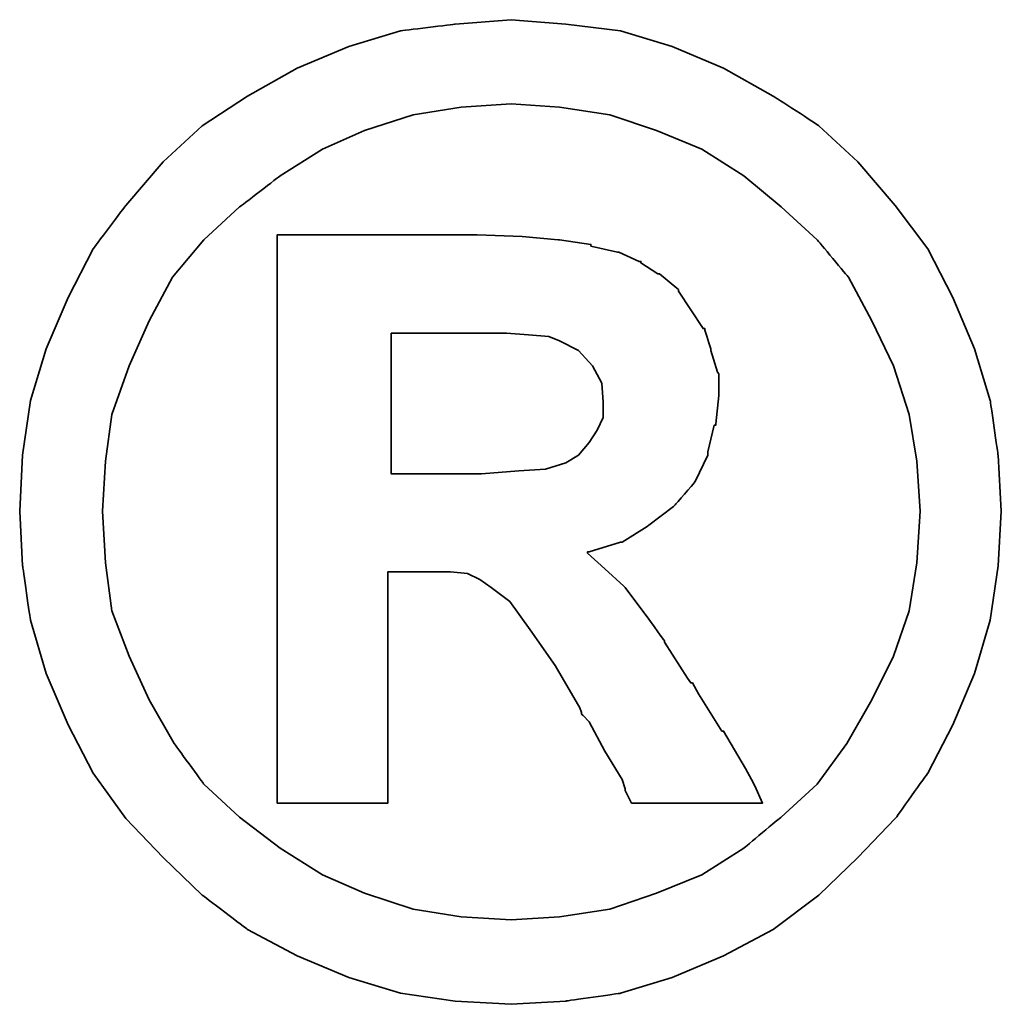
# Model space of a CAD drawing. Header units: millimetres. Extents: x 673 to 1184, y 181 to 367.
# Tile 52 of 54: x 1097.83 to 1099.99, y 243.68 to 245.85. Entities that reach past the tile are written whole.
import ezdxf

# ---------------------------------------------------------------- set-up
doc = ezdxf.new("R2010")
doc.units = ezdxf.units.MM
doc.layers.add('DIM', color=4, linetype='Continuous')
doc.layers.add('layer 1', color=7, linetype='Continuous')

# ---------------------------------------------------------------- blocks, each defined once
blk = doc.blocks.new('TBI MOTION logo(完整正式版)')
at = {"layer": 'layer 1', "color": 22, "lineweight": 35}
for points, knots in [([(81.20634, 4.98624), (81.20634, 4.98624), (81.18649, 5.32862), (81.18649, 5.32862), (81.18649, 5.32862), (81.18649, 5.32862), (81.13886, 5.66206), (81.13886, 5.66206), (81.13886, 5.66206), (81.13886, 5.66206), (81.04359, 5.97764), (81.04359, 5.97764), (81.04359, 5.97764), (81.04359, 5.97764), (80.91061, 6.29124), (80.91061, 6.29124), (80.91061, 6.29124), (80.91061, 6.29124), (80.75778, 6.58697), (80.75778, 6.58697), (80.75778, 6.58697), (80.75778, 6.58697), (80.5593, 6.85294), (80.5593, 6.85294), (80.5593, 6.85294), (80.5593, 6.85294), (80.33105, 7.1189), (80.33105, 7.1189), (80.33105, 7.1189), (80.33105, 7.1189), (80.09287, 7.33921), (80.09287, 7.33921), (80.09287, 7.33921), (80.09287, 7.33921), (79.815, 7.51982), (79.815, 7.51982), (79.815, 7.51982), (79.815, 7.51982), (79.51133, 7.69051), (79.51133, 7.69051), (79.51133, 7.69051), (79.51133, 7.69051), (79.19773, 7.8235), (79.19773, 7.8235), (79.19773, 7.8235), (79.19773, 7.8235), (78.88215, 7.91877), (78.88215, 7.91877), (78.88215, 7.91877), (78.88215, 7.91877), (78.54871, 7.95846), (78.54871, 7.95846), (78.54871, 7.95846), (78.54871, 7.95846), (78.21526, 7.98625), (78.21526, 7.98625), (78.21526, 7.98625), (78.21526, 7.98625), (77.87388, 7.95846), (77.87388, 7.95846), (77.87388, 7.95846), (77.87388, 7.95846), (77.54044, 7.91877), (77.54044, 7.91877), (77.54044, 7.91877), (77.54044, 7.91877), (77.22485, 7.8235), (77.22485, 7.8235), (77.22485, 7.8235), (77.22485, 7.8235), (76.91027, 7.69051), (76.91027, 7.69051), (76.91027, 7.69051), (76.91027, 7.69051), (76.6056, 7.51982), (76.6056, 7.51982), (76.6056, 7.51982), (76.6056, 7.51982), (76.32972, 7.33921), (76.32972, 7.33921), (76.32972, 7.33921), (76.32972, 7.33921), (76.09154, 7.1189), (76.09154, 7.1189), (76.09154, 7.1189), (76.09154, 7.1189), (75.86329, 6.85294), (75.86329, 6.85294), (75.86329, 6.85294), (75.86329, 6.85294), (75.66382, 6.58697), (75.66382, 6.58697), (75.66382, 6.58697), (75.66382, 6.58697), (75.51099, 6.29124), (75.51099, 6.29124), (75.51099, 6.29124), (75.51099, 6.29124), (75.37702, 5.97764), (75.37702, 5.97764), (75.37702, 5.97764), (75.37702, 5.97764), (75.28175, 5.66206), (75.28175, 5.66206), (75.28175, 5.66206), (75.28175, 5.66206), (75.23411, 5.32862), (75.23411, 5.32862), (75.23411, 5.32862), (75.23411, 5.32862), (75.21625, 4.98624), (75.21625, 4.98624), (75.21625, 4.98624), (75.21625, 4.98624), (75.23411, 4.6528), (75.23411, 4.6528), (75.23411, 4.6528), (75.23411, 4.6528), (75.28175, 4.32035), (75.28175, 4.32035), (75.28175, 4.32035), (75.28175, 4.32035), (75.37702, 3.99583), (75.37702, 3.99583), (75.37702, 3.99583), (75.37702, 3.99583), (75.51099, 3.68224), (75.51099, 3.68224), (75.51099, 3.68224), (75.51099, 3.68224), (75.66382, 3.38749), (75.66382, 3.38749), (75.66382, 3.38749), (75.66382, 3.38749), (75.86329, 3.10963), (75.86329, 3.10963), (75.86329, 3.10963), (75.86329, 3.10963), (76.09154, 2.87145), (76.09154, 2.87145), (76.09154, 2.87145), (76.09154, 2.87145), (76.32972, 2.6432), (76.32972, 2.6432), (76.32972, 2.6432), (76.32972, 2.6432), (76.6056, 2.43381), (76.6056, 2.43381), (76.6056, 2.43381), (76.6056, 2.43381), (76.91027, 2.27205), (76.91027, 2.27205), (76.91027, 2.27205), (76.91027, 2.27205), (77.22485, 2.13906), (77.22485, 2.13906), (77.22485, 2.13906), (77.22485, 2.13906), (77.54044, 2.0438), (77.54044, 2.0438), (77.54044, 2.0438), (77.54044, 2.0438), (77.87388, 1.99616), (77.87388, 1.99616), (77.87388, 1.99616), (77.87388, 1.99616), (78.21526, 1.97631), (78.21526, 1.97631), (78.21526, 1.97631), (78.21526, 1.97631), (78.54871, 1.99616), (78.54871, 1.99616), (78.54871, 1.99616), (78.54871, 1.99616), (78.88215, 2.0438), (78.88215, 2.0438), (78.88215, 2.0438), (78.88215, 2.0438), (79.19773, 2.13906), (79.19773, 2.13906), (79.19773, 2.13906), (79.19773, 2.13906), (79.51133, 2.27205), (79.51133, 2.27205), (79.51133, 2.27205), (79.51133, 2.27205), (79.815, 2.43381), (79.815, 2.43381), (79.815, 2.43381), (79.815, 2.43381), (80.09287, 2.6432), (80.09287, 2.6432), (80.09287, 2.6432), (80.09287, 2.6432), (80.33105, 2.87145), (80.33105, 2.87145), (80.33105, 2.87145), (80.33105, 2.87145), (80.5593, 3.10963), (80.5593, 3.10963), (80.5593, 3.10963), (80.5593, 3.10963), (80.75778, 3.38749), (80.75778, 3.38749), (80.75778, 3.38749), (80.75778, 3.38749), (80.91061, 3.68224), (80.91061, 3.68224), (80.91061, 3.68224), (80.91061, 3.68224), (81.04359, 3.99583), (81.04359, 3.99583), (81.04359, 3.99583), (81.04359, 3.99583), (81.13886, 4.32035), (81.13886, 4.32035), (81.13886, 4.32035), (81.13886, 4.32035), (81.18649, 4.6528), (81.18649, 4.6528), (81.18649, 4.6528), (81.18649, 4.6528), (81.20634, 4.98624), (81.20634, 4.98624)], [0, 0, 0, 0, 0.0178571, 0.0178571, 0.0178571, 0.0178572, 0.0357143, 0.0357143, 0.0357143, 0.0357143, 0.0535714, 0.0535714, 0.0535714, 0.0535714, 0.0714286, 0.0714286, 0.0714286, 0.0714286, 0.0892857, 0.0892857, 0.0892857, 0.0892857, 0.1071429, 0.1071429, 0.1071429, 0.1071429, 0.125, 0.125, 0.125, 0.125, 0.1428571, 0.1428571, 0.1428571, 0.1428572, 0.1607143, 0.1607143, 0.1607143, 0.1607143, 0.1785714, 0.1785714, 0.1785714, 0.1785714, 0.1964286, 0.1964286, 0.1964286, 0.1964286, 0.2142857, 0.2142857, 0.2142857, 0.2142857, 0.2321429, 0.2321429, 0.2321429, 0.2321429, 0.25, 0.25, 0.25, 0.25, 0.2678571, 0.2678571, 0.2678571, 0.2678572, 0.2857143, 0.2857143, 0.2857143, 0.2857143, 0.3035714, 0.3035714, 0.3035714, 0.3035714, 0.3214286, 0.3214286, 0.3214286, 0.3214286, 0.3392857, 0.3392857, 0.3392857, 0.3392857, 0.3571429, 0.3571429, 0.3571429, 0.3571429, 0.375, 0.375, 0.375, 0.375, 0.3928571, 0.3928571, 0.3928571, 0.3928572, 0.4107143, 0.4107143, 0.4107143, 0.4107143, 0.4285714, 0.4285714, 0.4285714, 0.4285714, 0.4464286, 0.4464286, 0.4464286, 0.4464286, 0.4642857, 0.4642857, 0.4642857, 0.4642857, 0.4821429, 0.4821429, 0.4821429, 0.4821429, 0.5, 0.5, 0.5, 0.5, 0.5178571, 0.5178571, 0.5178571, 0.5178572, 0.5357143, 0.5357143, 0.5357143, 0.5357143, 0.5535714, 0.5535714, 0.5535714, 0.5535714, 0.5714286, 0.5714286, 0.5714286, 0.5714286, 0.5892857, 0.5892857, 0.5892857, 0.5892857, 0.6071429, 0.6071429, 0.6071429, 0.6071429, 0.625, 0.625, 0.625, 0.625, 0.6428571, 0.6428571, 0.6428571, 0.6428572, 0.6607143, 0.6607143, 0.6607143, 0.6607143, 0.6785714, 0.6785714, 0.6785714, 0.6785714, 0.6964286, 0.6964286, 0.6964286, 0.6964286, 0.7142857, 0.7142857, 0.7142857, 0.7142857, 0.7321429, 0.7321429, 0.7321429, 0.7321429, 0.75, 0.75, 0.75, 0.75, 0.7678571, 0.7678571, 0.7678571, 0.7678572, 0.7857143, 0.7857143, 0.7857143, 0.7857143, 0.8035714, 0.8035714, 0.8035714, 0.8035714, 0.8214286, 0.8214286, 0.8214286, 0.8214286, 0.8392857, 0.8392857, 0.8392857, 0.8392857, 0.8571429, 0.8571429, 0.8571429, 0.8571429, 0.875, 0.875, 0.875, 0.875, 0.8928571, 0.8928571, 0.8928571, 0.8928572, 0.9107143, 0.9107143, 0.9107143, 0.9107143, 0.9285714, 0.9285714, 0.9285714, 0.9285714, 0.9464286, 0.9464286, 0.9464286, 0.9464286, 0.9642857, 0.9642857, 0.9642857, 0.9642857, 0.9821429, 0.9821429, 0.9821429, 0.9821429, 1, 1, 1, 1]), ([(80.71014, 4.98624), (80.71014, 4.98624), (80.69129, 5.29091), (80.69129, 5.29091), (80.69129, 5.29091), (80.69129, 5.29091), (80.64464, 5.57672), (80.64464, 5.57672), (80.64464, 5.57672), (80.64464, 5.57672), (80.54937, 5.87245), (80.54937, 5.87245), (80.54937, 5.87245), (80.54937, 5.87245), (80.41639, 6.14833), (80.41639, 6.14833), (80.41639, 6.14833), (80.41639, 6.14833), (80.27349, 6.41429), (80.27349, 6.41429), (80.27349, 6.41429), (80.27349, 6.41429), (80.08295, 6.64255), (80.08295, 6.64255), (80.08295, 6.64255), (80.08295, 6.64255), (79.86264, 6.84301), (79.86264, 6.84301), (79.86264, 6.84301), (79.86264, 6.84301), (79.63439, 7.03355), (79.63439, 7.03355), (79.63439, 7.03355), (79.63439, 7.03355), (79.37835, 7.1963), (79.37835, 7.1963), (79.37835, 7.1963), (79.37835, 7.1963), (79.10246, 7.30944), (79.10246, 7.30944), (79.10246, 7.30944), (79.10246, 7.30944), (78.81665, 7.40471), (78.81665, 7.40471), (78.81665, 7.40471), (78.81665, 7.40471), (78.511, 7.45234), (78.511, 7.45234), (78.511, 7.45234), (78.511, 7.45234), (78.21526, 7.47219), (78.21526, 7.47219), (78.21526, 7.47219), (78.21526, 7.47219), (77.9106, 7.45234), (77.9106, 7.45234), (77.9106, 7.45234), (77.9106, 7.45234), (77.61685, 7.40471), (77.61685, 7.40471), (77.61685, 7.40471), (77.61685, 7.40471), (77.32012, 7.30944), (77.32012, 7.30944), (77.32012, 7.30944), (77.32012, 7.30944), (77.06309, 7.1963), (77.06309, 7.1963), (77.06309, 7.1963), (77.06309, 7.1963), (76.80606, 7.03355), (76.80606, 7.03355), (76.80606, 7.03355), (76.80606, 7.03355), (76.55797, 6.84301), (76.55797, 6.84301), (76.55797, 6.84301), (76.55797, 6.84301), (76.34063, 6.64255), (76.34063, 6.64255), (76.34063, 6.64255), (76.34063, 6.64255), (76.1491, 6.41429), (76.1491, 6.41429), (76.1491, 6.41429), (76.1491, 6.41429), (76.0062, 6.14833), (76.0062, 6.14833), (76.0062, 6.14833), (76.0062, 6.14833), (75.88314, 5.87245), (75.88314, 5.87245), (75.88314, 5.87245), (75.88314, 5.87245), (75.77794, 5.57672), (75.77794, 5.57672), (75.77794, 5.57672), (75.77794, 5.57672), (75.73924, 5.29091), (75.73924, 5.29091), (75.73924, 5.29091), (75.73924, 5.29091), (75.72039, 4.98624), (75.72039, 4.98624), (75.72039, 4.98624), (75.72039, 4.98624), (75.73924, 4.67165), (75.73924, 4.67165), (75.73924, 4.67165), (75.73924, 4.67165), (75.77794, 4.37791), (75.77794, 4.37791), (75.77794, 4.37791), (75.77794, 4.37791), (75.88314, 4.10102), (75.88314, 4.10102), (75.88314, 4.10102), (75.88314, 4.10102), (76.0062, 3.83407), (76.0062, 3.83407), (76.0062, 3.83407), (76.0062, 3.83407), (76.15902, 3.56811), (76.15902, 3.56811), (76.15902, 3.56811), (76.15902, 3.56811), (76.34063, 3.32001), (76.34063, 3.32001), (76.34063, 3.32001), (76.34063, 3.32001), (76.55797, 3.11955), (76.55797, 3.11955), (76.55797, 3.11955), (76.55797, 3.11955), (76.80606, 2.92901), (76.80606, 2.92901), (76.80606, 2.92901), (76.80606, 2.92901), (77.06309, 2.76725), (77.06309, 2.76725), (77.06309, 2.76725), (77.06309, 2.76725), (77.32012, 2.65412), (77.32012, 2.65412), (77.32012, 2.65412), (77.32012, 2.65412), (77.61685, 2.55786), (77.61685, 2.55786), (77.61685, 2.55786), (77.61685, 2.55786), (77.9106, 2.51022), (77.9106, 2.51022), (77.9106, 2.51022), (77.9106, 2.51022), (78.21526, 2.49137), (78.21526, 2.49137), (78.21526, 2.49137), (78.21526, 2.49137), (78.511, 2.51022), (78.511, 2.51022), (78.511, 2.51022), (78.511, 2.51022), (78.81665, 2.55786), (78.81665, 2.55786), (78.81665, 2.55786), (78.81665, 2.55786), (79.10246, 2.65412), (79.10246, 2.65412), (79.10246, 2.65412), (79.10246, 2.65412), (79.37835, 2.76725), (79.37835, 2.76725), (79.37835, 2.76725), (79.37835, 2.76725), (79.63439, 2.92901), (79.63439, 2.92901), (79.63439, 2.92901), (79.63439, 2.92901), (79.86264, 3.11955), (79.86264, 3.11955), (79.86264, 3.11955), (79.86264, 3.11955), (80.08295, 3.32001), (80.08295, 3.32001), (80.08295, 3.32001), (80.08295, 3.32001), (80.26356, 3.56811), (80.26356, 3.56811), (80.26356, 3.56811), (80.26356, 3.56811), (80.41639, 3.83407), (80.41639, 3.83407), (80.41639, 3.83407), (80.41639, 3.83407), (80.54937, 4.10102), (80.54937, 4.10102), (80.54937, 4.10102), (80.54937, 4.10102), (80.64464, 4.37791), (80.64464, 4.37791), (80.64464, 4.37791), (80.64464, 4.37791), (80.69129, 4.67165), (80.69129, 4.67165), (80.69129, 4.67165), (80.69129, 4.67165), (80.71014, 4.98624), (80.71014, 4.98624)], [0, 0, 0, 0, 0.0192308, 0.0192308, 0.0192308, 0.0192308, 0.0384615, 0.0384615, 0.0384615, 0.0384615, 0.0576923, 0.0576923, 0.0576923, 0.0576923, 0.0769231, 0.0769231, 0.0769231, 0.0769231, 0.0961538, 0.0961538, 0.0961538, 0.0961539, 0.1153846, 0.1153846, 0.1153846, 0.1153846, 0.1346154, 0.1346154, 0.1346154, 0.1346154, 0.1538462, 0.1538462, 0.1538462, 0.1538462, 0.1730769, 0.1730769, 0.1730769, 0.1730769, 0.1923077, 0.1923077, 0.1923077, 0.1923077, 0.2115385, 0.2115385, 0.2115385, 0.2115385, 0.2307692, 0.2307692, 0.2307692, 0.2307692, 0.25, 0.25, 0.25, 0.25, 0.2692308, 0.2692308, 0.2692308, 0.2692308, 0.2884615, 0.2884615, 0.2884615, 0.2884615, 0.3076923, 0.3076923, 0.3076923, 0.3076923, 0.3269231, 0.3269231, 0.3269231, 0.3269231, 0.3461538, 0.3461538, 0.3461538, 0.3461539, 0.3653846, 0.3653846, 0.3653846, 0.3653846, 0.3846154, 0.3846154, 0.3846154, 0.3846154, 0.4038462, 0.4038462, 0.4038462, 0.4038462, 0.4230769, 0.4230769, 0.4230769, 0.4230769, 0.4423077, 0.4423077, 0.4423077, 0.4423077, 0.4615385, 0.4615385, 0.4615385, 0.4615385, 0.4807692, 0.4807692, 0.4807692, 0.4807692, 0.5, 0.5, 0.5, 0.5, 0.5192308, 0.5192308, 0.5192308, 0.5192308, 0.5384615, 0.5384615, 0.5384615, 0.5384615, 0.5576923, 0.5576923, 0.5576923, 0.5576923, 0.5769231, 0.5769231, 0.5769231, 0.5769231, 0.5961538, 0.5961538, 0.5961538, 0.5961539, 0.6153846, 0.6153846, 0.6153846, 0.6153846, 0.6346154, 0.6346154, 0.6346154, 0.6346154, 0.6538462, 0.6538462, 0.6538462, 0.6538462, 0.6730769, 0.6730769, 0.6730769, 0.6730769, 0.6923077, 0.6923077, 0.6923077, 0.6923077, 0.7115385, 0.7115385, 0.7115385, 0.7115385, 0.7307692, 0.7307692, 0.7307692, 0.7307692, 0.75, 0.75, 0.75, 0.75, 0.7692308, 0.7692308, 0.7692308, 0.7692308, 0.7884615, 0.7884615, 0.7884615, 0.7884615, 0.8076923, 0.8076923, 0.8076923, 0.8076923, 0.8269231, 0.8269231, 0.8269231, 0.8269231, 0.8461538, 0.8461538, 0.8461538, 0.8461539, 0.8653846, 0.8653846, 0.8653846, 0.8653846, 0.8846154, 0.8846154, 0.8846154, 0.8846154, 0.9038462, 0.9038462, 0.9038462, 0.9038462, 0.9230769, 0.9230769, 0.9230769, 0.9230769, 0.9423077, 0.9423077, 0.9423077, 0.9423077, 0.9615385, 0.9615385, 0.9615385, 0.9615385, 0.9807692, 0.9807692, 0.9807692, 0.9807692, 1, 1, 1, 1]), ([(76.78721, 3.2823), (76.78721, 3.2823), (76.78721, 3.32001), (76.78721, 3.32001), (76.78721, 3.32001), (76.78721, 3.32001), (76.78721, 3.42422), (76.78721, 3.42422), (76.78721, 3.42422), (76.78721, 3.42422), (76.78721, 3.59689), (76.78721, 3.59689), (76.78721, 3.59689), (76.78721, 3.59689), (76.78721, 3.80529), (76.78721, 3.80529), (76.78721, 3.80529), (76.78721, 3.80529), (76.78721, 4.0524), (76.78721, 4.0524), (76.78721, 4.0524), (76.78721, 4.0524), (76.78721, 4.32035), (76.78721, 4.32035), (76.78721, 4.32035), (76.78721, 4.32035), (76.78721, 4.92868), (76.78721, 4.92868), (76.78721, 4.92868), (76.78721, 4.92868), (76.78721, 5.53801), (76.78721, 5.53801), (76.78721, 5.53801), (76.78721, 5.53801), (76.78721, 5.82482), (76.78721, 5.82482), (76.78721, 5.82482), (76.78721, 5.82482), (76.78721, 6.07291), (76.78721, 6.07291), (76.78721, 6.07291), (76.78721, 6.07291), (76.78721, 6.30017), (76.78721, 6.30017), (76.78721, 6.30017), (76.78721, 6.30017), (76.78721, 6.45399), (76.78721, 6.45399), (76.78721, 6.45399), (76.78721, 6.45399), (76.78721, 6.5572), (76.78721, 6.5572), (76.78721, 6.5572), (76.78721, 6.5572), (76.78721, 6.59689), (76.78721, 6.59689), (76.78721, 6.59689), (76.78721, 6.59689), (76.78721, 6.67232), (76.78721, 6.67232), (76.78721, 6.67232), (76.78721, 6.67232), (76.8537, 6.67232), (76.8537, 6.67232), (76.8537, 6.67232), (76.8537, 6.67232), (76.87355, 6.67232), (76.87355, 6.67232), (76.87355, 6.67232), (76.87355, 6.67232), (76.91027, 6.67232), (76.91027, 6.67232), (76.91027, 6.67232), (76.91027, 6.67232), (77.04424, 6.67232), (77.04424, 6.67232), (77.04424, 6.67232), (77.04424, 6.67232), (77.22485, 6.67232), (77.22485, 6.67232), (77.22485, 6.67232), (77.22485, 6.67232), (77.43524, 6.67232), (77.43524, 6.67232), (77.43524, 6.67232), (77.43524, 6.67232), (77.65357, 6.67232), (77.65357, 6.67232), (77.65357, 6.67232), (77.65357, 6.67232), (77.82625, 6.67232), (77.82625, 6.67232), (77.82625, 6.67232), (77.82625, 6.67232), (77.94037, 6.67232), (77.94037, 6.67232), (77.94037, 6.67232), (77.94037, 6.67232), (77.97709, 6.67232), (77.97709, 6.67232), (77.97709, 6.67232), (77.97709, 6.67232), (77.99694, 6.67232), (77.99694, 6.67232), (77.99694, 6.67232), (77.99694, 6.67232), (78.00686, 6.67232), (78.00686, 6.67232), (78.00686, 6.67232), (78.00686, 6.67232), (78.28275, 6.6624), (78.28275, 6.6624), (78.28275, 6.6624), (78.28275, 6.6624), (78.50107, 6.64255), (78.50107, 6.64255), (78.50107, 6.64255), (78.50107, 6.64255), (78.511, 6.64255), (78.511, 6.64255), (78.511, 6.64255), (78.511, 6.64255), (78.70154, 6.61476), (78.70154, 6.61476), (78.70154, 6.61476), (78.70154, 6.61476), (78.70154, 6.60483), (78.70154, 6.60483), (78.70154, 6.60483), (78.70154, 6.60483), (78.86429, 6.56713), (78.86429, 6.56713), (78.86429, 6.56713), (78.86429, 6.56713), (78.87223, 6.56713), (78.87223, 6.56713), (78.87223, 6.56713), (78.87223, 6.56713), (78.99727, 6.51056), (78.99727, 6.51056), (78.99727, 6.51056), (78.99727, 6.51056), (79.00719, 6.51056), (79.00719, 6.51056), (79.00719, 6.51056), (79.00719, 6.51056), (79.00719, 6.50162), (79.00719, 6.50162), (79.00719, 6.50162), (79.00719, 6.50162), (79.1104, 6.43415), (79.1104, 6.43415), (79.1104, 6.43415), (79.1104, 6.43415), (79.12132, 6.43415), (79.12132, 6.43415), (79.12132, 6.43415), (79.12132, 6.43415), (79.22552, 6.34781), (79.22552, 6.34781), (79.22552, 6.34781), (79.22552, 6.34781), (79.23544, 6.33888), (79.23544, 6.33888), (79.23544, 6.33888), (79.23544, 6.33888), (79.23544, 6.32895), (79.23544, 6.32895), (79.23544, 6.32895), (79.23544, 6.32895), (79.31087, 6.21483), (79.31087, 6.21483), (79.31087, 6.21483), (79.31087, 6.21483), (79.38629, 6.1007), (79.38629, 6.1007), (79.38629, 6.1007), (79.38629, 6.1007), (79.3972, 6.1007), (79.3972, 6.1007), (79.3972, 6.1007), (79.3972, 6.1007), (79.3972, 6.09078), (79.3972, 6.09078), (79.3972, 6.09078), (79.3972, 6.09078), (79.43392, 5.97764), (79.43392, 5.97764), (79.43392, 5.97764), (79.43392, 5.97764), (79.43392, 5.96772), (79.43392, 5.96772), (79.43392, 5.96772), (79.43392, 5.96772), (79.47362, 5.83474), (79.47362, 5.83474), (79.47362, 5.83474), (79.47362, 5.83474), (79.48156, 5.82482), (79.48156, 5.82482), (79.48156, 5.82482), (79.48156, 5.82482), (79.48156, 5.69977), (79.48156, 5.69977), (79.48156, 5.69977), (79.48156, 5.69977), (79.48156, 5.69183), (79.48156, 5.69183), (79.48156, 5.69183), (79.48156, 5.69183), (79.4637, 5.51915), (79.4637, 5.51915), (79.4637, 5.51915), (79.4637, 5.51915), (79.4637, 5.51122), (79.4637, 5.51122), (79.4637, 5.51122), (79.4637, 5.51122), (79.45377, 5.51122), (79.45377, 5.51122), (79.45377, 5.51122), (79.45377, 5.51122), (79.41507, 5.34847), (79.41507, 5.34847), (79.41507, 5.34847), (79.41507, 5.34847), (79.41507, 5.33854), (79.41507, 5.33854), (79.41507, 5.33854), (79.41507, 5.33854), (79.41507, 5.32862), (79.41507, 5.32862), (79.41507, 5.32862), (79.41507, 5.32862), (79.33865, 5.16785), (79.33865, 5.16785), (79.33865, 5.16785), (79.33865, 5.16785), (79.33071, 5.15693), (79.33071, 5.15693), (79.33071, 5.15693), (79.33071, 5.15693), (79.2156, 5.02495), (79.2156, 5.02495), (79.2156, 5.02495), (79.2156, 5.02495), (79.20567, 5.01502), (79.20567, 5.01502), (79.20567, 5.01502), (79.20567, 5.01502), (79.05483, 4.89991), (79.05483, 4.89991), (79.05483, 4.89991), (79.05483, 4.89991), (79.04491, 4.89197), (79.04491, 4.89197), (79.04491, 4.89197), (79.04491, 4.89197), (78.89208, 4.7967), (78.89208, 4.7967), (78.89208, 4.7967), (78.89208, 4.7967), (78.88215, 4.7967), (78.88215, 4.7967), (78.88215, 4.7967), (78.88215, 4.7967), (78.69161, 4.73913), (78.69161, 4.73913), (78.69161, 4.73913), (78.69161, 4.73913), (78.68169, 4.73913), (78.68169, 4.73913), (78.68169, 4.73913), (78.68169, 4.73913), (78.68169, 4.72921), (78.68169, 4.72921), (78.68169, 4.72921), (78.68169, 4.72921), (78.78688, 4.63394), (78.78688, 4.63394), (78.78688, 4.63394), (78.78688, 4.63394), (78.902, 4.52875), (78.902, 4.52875), (78.902, 4.52875), (78.902, 4.52875), (78.91093, 4.52081), (78.91093, 4.52081), (78.91093, 4.52081), (78.91093, 4.52081), (79.02506, 4.36798), (79.02506, 4.36798), (79.02506, 4.36798), (79.02506, 4.36798), (79.1501, 4.1953), (79.1501, 4.1953), (79.1501, 4.1953), (79.1501, 4.1953), (79.1501, 4.18736), (79.1501, 4.18736), (79.1501, 4.18736), (79.1501, 4.18736), (79.29201, 3.96705), (79.29201, 3.96705), (79.29201, 3.96705), (79.29201, 3.96705), (79.31087, 3.93828), (79.31087, 3.93828), (79.31087, 3.93828), (79.31087, 3.93828), (79.32079, 3.93828), (79.32079, 3.93828), (79.32079, 3.93828), (79.32079, 3.93828), (79.3585, 3.87178), (79.3585, 3.87178), (79.3585, 3.87178), (79.3585, 3.87178), (79.50141, 3.64353), (79.50141, 3.64353), (79.50141, 3.64353), (79.50141, 3.64353), (79.51133, 3.64353), (79.51133, 3.64353), (79.51133, 3.64353), (79.51133, 3.64353), (79.64431, 3.41528), (79.64431, 3.41528), (79.64431, 3.41528), (79.64431, 3.41528), (79.68202, 3.3478), (79.68202, 3.3478), (79.68202, 3.3478), (79.68202, 3.3478), (79.70187, 3.31009), (79.70187, 3.31009), (79.70187, 3.31009), (79.70187, 3.31009), (79.7495, 3.2049), (79.7495, 3.2049), (79.7495, 3.2049), (79.7495, 3.2049), (79.64431, 3.2049), (79.64431, 3.2049), (79.64431, 3.2049), (79.64431, 3.2049), (79.62546, 3.2049), (79.62546, 3.2049), (79.62546, 3.2049), (79.62546, 3.2049), (79.53912, 3.2049), (79.53912, 3.2049), (79.53912, 3.2049), (79.53912, 3.2049), (79.31087, 3.2049), (79.31087, 3.2049), (79.31087, 3.2049), (79.31087, 3.2049), (79.08262, 3.2049), (79.08262, 3.2049), (79.08262, 3.2049), (79.08262, 3.2049), (79.00719, 3.2049), (79.00719, 3.2049), (79.00719, 3.2049), (79.00719, 3.2049), (78.98735, 3.2049), (78.98735, 3.2049), (78.98735, 3.2049), (78.98735, 3.2049), (78.94964, 3.2049), (78.94964, 3.2049), (78.94964, 3.2049), (78.94964, 3.2049), (78.92979, 3.24459), (78.92979, 3.24459), (78.92979, 3.24459), (78.92979, 3.24459), (78.91093, 3.2823), (78.91093, 3.2823), (78.91093, 3.2823), (78.91093, 3.2823), (78.91093, 3.29223), (78.91093, 3.29223), (78.91093, 3.29223), (78.91093, 3.29223), (78.89208, 3.3478), (78.89208, 3.3478), (78.89208, 3.3478), (78.89208, 3.3478), (78.78688, 3.52048), (78.78688, 3.52048), (78.78688, 3.52048), (78.78688, 3.52048), (78.69161, 3.7001), (78.69161, 3.7001), (78.69161, 3.7001), (78.69161, 3.7001), (78.6539, 3.7388), (78.6539, 3.7388), (78.6539, 3.7388), (78.6539, 3.7388), (78.64398, 3.74873), (78.64398, 3.74873), (78.64398, 3.74873), (78.64398, 3.74873), (78.64398, 3.75766), (78.64398, 3.75766), (78.64398, 3.75766), (78.64398, 3.75766), (78.63405, 3.78644), (78.63405, 3.78644), (78.63405, 3.78644), (78.63405, 3.78644), (78.48321, 4.04347), (78.48321, 4.04347), (78.48321, 4.04347), (78.48321, 4.04347), (78.33038, 4.2618), (78.33038, 4.2618), (78.33038, 4.2618), (78.33038, 4.2618), (78.20732, 4.43447), (78.20732, 4.43447), (78.20732, 4.43447), (78.20732, 4.43447), (78.09221, 4.52081), (78.09221, 4.52081), (78.09221, 4.52081), (78.09221, 4.52081), (78.02472, 4.56845), (78.02472, 4.56845), (78.02472, 4.56845), (78.02472, 4.56845), (77.9493, 4.60616), (77.9493, 4.60616), (77.9493, 4.60616), (77.9493, 4.60616), (77.8451, 4.61608), (77.8451, 4.61608), (77.8451, 4.61608), (77.8451, 4.61608), (77.71113, 4.61608), (77.71113, 4.61608), (77.71113, 4.61608), (77.71113, 4.61608), (77.69128, 4.61608), (77.69128, 4.61608), (77.69128, 4.61608), (77.69128, 4.61608), (77.67342, 4.61608), (77.67342, 4.61608), (77.67342, 4.61608), (77.67342, 4.61608), (77.5583, 4.61608), (77.5583, 4.61608), (77.5583, 4.61608), (77.5583, 4.61608), (77.46303, 4.61608), (77.46303, 4.61608), (77.46303, 4.61608), (77.46303, 4.61608), (77.46303, 4.54761), (77.46303, 4.54761), (77.46303, 4.54761), (77.46303, 4.54761), (77.46303, 4.47318), (77.46303, 4.47318), (77.46303, 4.47318), (77.46303, 4.47318), (77.46303, 4.24294), (77.46303, 4.24294), (77.46303, 4.24294), (77.46303, 4.24294), (77.46303, 3.99583), (77.46303, 3.99583), (77.46303, 3.99583), (77.46303, 3.99583), (77.46303, 3.72888), (77.46303, 3.72888), (77.46303, 3.72888), (77.46303, 3.72888), (77.46303, 3.51055), (77.46303, 3.51055), (77.46303, 3.51055), (77.46303, 3.51055), (77.46303, 3.42422), (77.46303, 3.42422), (77.46303, 3.42422), (77.46303, 3.42422), (77.46303, 3.35773), (77.46303, 3.35773), (77.46303, 3.35773), (77.46303, 3.35773), (77.46303, 3.30017), (77.46303, 3.30017), (77.46303, 3.30017), (77.46303, 3.30017), (77.46303, 3.2823), (77.46303, 3.2823), (77.46303, 3.2823), (77.46303, 3.2823), (77.46303, 3.2049), (77.46303, 3.2049), (77.46303, 3.2049), (77.46303, 3.2049), (77.39753, 3.2049), (77.39753, 3.2049), (77.39753, 3.2049), (77.39753, 3.2049), (77.37768, 3.2049), (77.37768, 3.2049), (77.37768, 3.2049), (77.37768, 3.2049), (77.32012, 3.2049), (77.32012, 3.2049), (77.32012, 3.2049), (77.32012, 3.2049), (77.12165, 3.2049), (77.12165, 3.2049), (77.12165, 3.2049), (77.12165, 3.2049), (76.94897, 3.2049), (76.94897, 3.2049), (76.94897, 3.2049), (76.94897, 3.2049), (76.8924, 3.2049), (76.8924, 3.2049), (76.8924, 3.2049), (76.8924, 3.2049), (76.8537, 3.2049), (76.8537, 3.2049), (76.8537, 3.2049), (76.8537, 3.2049), (76.78721, 3.2049), (76.78721, 3.2049), (76.78721, 3.2049), (76.78721, 3.2049), (76.78721, 3.2823), (76.78721, 3.2823)], [0, 0, 0, 0, 0.0074074, 0.0074074, 0.0074074, 0.0074074, 0.0148148, 0.0148148, 0.0148148, 0.0148148, 0.0222222, 0.0222222, 0.0222222, 0.0222222, 0.0296296, 0.0296296, 0.0296296, 0.0296296, 0.037037, 0.037037, 0.037037, 0.037037, 0.0444444, 0.0444444, 0.0444444, 0.0444445, 0.0518519, 0.0518519, 0.0518519, 0.0518519, 0.0592593, 0.0592593, 0.0592593, 0.0592593, 0.0666667, 0.0666667, 0.0666667, 0.0666667, 0.0740741, 0.0740741, 0.0740741, 0.0740741, 0.0814815, 0.0814815, 0.0814815, 0.0814815, 0.0888889, 0.0888889, 0.0888889, 0.0888889, 0.0962963, 0.0962963, 0.0962963, 0.0962963, 0.1037037, 0.1037037, 0.1037037, 0.1037037, 0.1111111, 0.1111111, 0.1111111, 0.1111111, 0.1185185, 0.1185185, 0.1185185, 0.1185185, 0.1259259, 0.1259259, 0.1259259, 0.1259259, 0.1333333, 0.1333333, 0.1333333, 0.1333333, 0.1407407, 0.1407407, 0.1407407, 0.1407408, 0.1481481, 0.1481481, 0.1481481, 0.1481482, 0.1555556, 0.1555556, 0.1555556, 0.1555556, 0.162963, 0.162963, 0.162963, 0.162963, 0.1703704, 0.1703704, 0.1703704, 0.1703704, 0.1777778, 0.1777778, 0.1777778, 0.1777778, 0.1851852, 0.1851852, 0.1851852, 0.1851852, 0.1925926, 0.1925926, 0.1925926, 0.1925926, 0.2, 0.2, 0.2, 0.2, 0.2074074, 0.2074074, 0.2074074, 0.2074074, 0.2148148, 0.2148148, 0.2148148, 0.2148148, 0.2222222, 0.2222222, 0.2222222, 0.2222222, 0.2296296, 0.2296296, 0.2296296, 0.2296296, 0.237037, 0.237037, 0.237037, 0.237037, 0.2444444, 0.2444444, 0.2444444, 0.2444445, 0.2518519, 0.2518519, 0.2518519, 0.2518519, 0.2592593, 0.2592593, 0.2592593, 0.2592593, 0.2666667, 0.2666667, 0.2666667, 0.2666667, 0.2740741, 0.2740741, 0.2740741, 0.2740741, 0.2814815, 0.2814815, 0.2814815, 0.2814815, 0.2888889, 0.2888889, 0.2888889, 0.2888889, 0.2962963, 0.2962963, 0.2962963, 0.2962963, 0.3037037, 0.3037037, 0.3037037, 0.3037037, 0.3111111, 0.3111111, 0.3111111, 0.3111111, 0.3185185, 0.3185185, 0.3185185, 0.3185185, 0.3259259, 0.3259259, 0.3259259, 0.3259259, 0.3333333, 0.3333333, 0.3333333, 0.3333333, 0.3407407, 0.3407407, 0.3407407, 0.3407408, 0.3481481, 0.3481481, 0.3481481, 0.3481482, 0.3555556, 0.3555556, 0.3555556, 0.3555556, 0.362963, 0.362963, 0.362963, 0.362963, 0.3703704, 0.3703704, 0.3703704, 0.3703704, 0.3777778, 0.3777778, 0.3777778, 0.3777778, 0.3851852, 0.3851852, 0.3851852, 0.3851852, 0.3925926, 0.3925926, 0.3925926, 0.3925926, 0.4, 0.4, 0.4, 0.4, 0.4074074, 0.4074074, 0.4074074, 0.4074074, 0.4148148, 0.4148148, 0.4148148, 0.4148148, 0.4222222, 0.4222222, 0.4222222, 0.4222222, 0.4296296, 0.4296296, 0.4296296, 0.4296296, 0.437037, 0.437037, 0.437037, 0.437037, 0.4444444, 0.4444444, 0.4444444, 0.4444445, 0.4518519, 0.4518519, 0.4518519, 0.4518519, 0.4592593, 0.4592593, 0.4592593, 0.4592593, 0.4666667, 0.4666667, 0.4666667, 0.4666667, 0.4740741, 0.4740741, 0.4740741, 0.4740741, 0.4814815, 0.4814815, 0.4814815, 0.4814815, 0.4888889, 0.4888889, 0.4888889, 0.4888889, 0.4962963, 0.4962963, 0.4962963, 0.4962963, 0.5037037, 0.5037037, 0.5037037, 0.5037037, 0.5111111, 0.5111111, 0.5111111, 0.5111111, 0.5185185, 0.5185185, 0.5185185, 0.5185185, 0.5259259, 0.5259259, 0.5259259, 0.5259259, 0.5333333, 0.5333333, 0.5333333, 0.5333333, 0.5407407, 0.5407407, 0.5407407, 0.5407408, 0.5481481, 0.5481481, 0.5481481, 0.5481482, 0.5555556, 0.5555556, 0.5555556, 0.5555556, 0.562963, 0.562963, 0.562963, 0.562963, 0.5703704, 0.5703704, 0.5703704, 0.5703704, 0.5777778, 0.5777778, 0.5777778, 0.5777778, 0.5851852, 0.5851852, 0.5851852, 0.5851852, 0.5925926, 0.5925926, 0.5925926, 0.5925926, 0.6, 0.6, 0.6, 0.6, 0.6074074, 0.6074074, 0.6074074, 0.6074074, 0.6148148, 0.6148148, 0.6148148, 0.6148148, 0.6222222, 0.6222222, 0.6222222, 0.6222222, 0.6296296, 0.6296296, 0.6296296, 0.6296296, 0.637037, 0.637037, 0.637037, 0.637037, 0.6444444, 0.6444444, 0.6444444, 0.6444445, 0.6518519, 0.6518519, 0.6518519, 0.6518519, 0.6592593, 0.6592593, 0.6592593, 0.6592593, 0.6666667, 0.6666667, 0.6666667, 0.6666667, 0.6740741, 0.6740741, 0.6740741, 0.6740741, 0.6814815, 0.6814815, 0.6814815, 0.6814815, 0.6888889, 0.6888889, 0.6888889, 0.6888889, 0.6962963, 0.6962963, 0.6962963, 0.6962963, 0.7037037, 0.7037037, 0.7037037, 0.7037037, 0.7111111, 0.7111111, 0.7111111, 0.7111111, 0.7185185, 0.7185185, 0.7185185, 0.7185185, 0.7259259, 0.7259259, 0.7259259, 0.7259259, 0.7333333, 0.7333333, 0.7333333, 0.7333333, 0.7407407, 0.7407407, 0.7407407, 0.7407408, 0.7481481, 0.7481481, 0.7481481, 0.7481482, 0.7555556, 0.7555556, 0.7555556, 0.7555556, 0.762963, 0.762963, 0.762963, 0.762963, 0.7703704, 0.7703704, 0.7703704, 0.7703704, 0.7777778, 0.7777778, 0.7777778, 0.7777778, 0.7851852, 0.7851852, 0.7851852, 0.7851852, 0.7925926, 0.7925926, 0.7925926, 0.7925926, 0.8, 0.8, 0.8, 0.8, 0.8074074, 0.8074074, 0.8074074, 0.8074074, 0.8148148, 0.8148148, 0.8148148, 0.8148148, 0.8222222, 0.8222222, 0.8222222, 0.8222222, 0.8296296, 0.8296296, 0.8296296, 0.8296296, 0.837037, 0.837037, 0.837037, 0.837037, 0.8444444, 0.8444444, 0.8444444, 0.8444445, 0.8518519, 0.8518519, 0.8518519, 0.8518519, 0.8592593, 0.8592593, 0.8592593, 0.8592593, 0.8666667, 0.8666667, 0.8666667, 0.8666667, 0.8740741, 0.8740741, 0.8740741, 0.8740741, 0.8814815, 0.8814815, 0.8814815, 0.8814815, 0.8888889, 0.8888889, 0.8888889, 0.8888889, 0.8962963, 0.8962963, 0.8962963, 0.8962963, 0.9037037, 0.9037037, 0.9037037, 0.9037037, 0.9111111, 0.9111111, 0.9111111, 0.9111111, 0.9185185, 0.9185185, 0.9185185, 0.9185185, 0.9259259, 0.9259259, 0.9259259, 0.9259259, 0.9333333, 0.9333333, 0.9333333, 0.9333333, 0.9407407, 0.9407407, 0.9407407, 0.9407408, 0.9481481, 0.9481481, 0.9481481, 0.9481482, 0.9555556, 0.9555556, 0.9555556, 0.9555556, 0.962963, 0.962963, 0.962963, 0.962963, 0.9703704, 0.9703704, 0.9703704, 0.9703704, 0.9777778, 0.9777778, 0.9777778, 0.9777778, 0.9851852, 0.9851852, 0.9851852, 0.9851852, 0.9925926, 0.9925926, 0.9925926, 0.9925926, 1, 1, 1, 1]), ([(77.48288, 6.07291), (77.48288, 6.07291), (77.48288, 5.99551), (77.48288, 5.99551), (77.48288, 5.99551), (77.48288, 5.99551), (77.48288, 5.82482), (77.48288, 5.82482), (77.48288, 5.82482), (77.48288, 5.82482), (77.48288, 5.63328), (77.48288, 5.63328), (77.48288, 5.63328), (77.48288, 5.63328), (77.48288, 5.46358), (77.48288, 5.46358), (77.48288, 5.46358), (77.48288, 5.46358), (77.48288, 5.29091), (77.48288, 5.29091), (77.48288, 5.29091), (77.48288, 5.29091), (77.48288, 5.21449), (77.48288, 5.21449), (77.48288, 5.21449), (77.48288, 5.21449), (77.50074, 5.21449), (77.50074, 5.21449), (77.50074, 5.21449), (77.50074, 5.21449), (77.71113, 5.21449), (77.71113, 5.21449), (77.71113, 5.21449), (77.71113, 5.21449), (77.94037, 5.21449), (77.94037, 5.21449), (77.94037, 5.21449), (77.94037, 5.21449), (78.01579, 5.21449), (78.01579, 5.21449), (78.01579, 5.21449), (78.01579, 5.21449), (78.03465, 5.21449), (78.03465, 5.21449), (78.03465, 5.21449), (78.03465, 5.21449), (78.2629, 5.23335), (78.2629, 5.23335), (78.2629, 5.23335), (78.2629, 5.23335), (78.42565, 5.24327), (78.42565, 5.24327), (78.42565, 5.24327), (78.42565, 5.24327), (78.54871, 5.28098), (78.54871, 5.28098), (78.54871, 5.28098), (78.54871, 5.28098), (78.62611, 5.32862), (78.62611, 5.32862), (78.62611, 5.32862), (78.62611, 5.32862), (78.69161, 5.40503), (78.69161, 5.40503), (78.69161, 5.40503), (78.69161, 5.40503), (78.73925, 5.48145), (78.73925, 5.48145), (78.73925, 5.48145), (78.73925, 5.48145), (78.77696, 5.55885), (78.77696, 5.55885), (78.77696, 5.55885), (78.77696, 5.55885), (78.77696, 5.65214), (78.77696, 5.65214), (78.77696, 5.65214), (78.77696, 5.65214), (78.76902, 5.76726), (78.76902, 5.76726), (78.76902, 5.76726), (78.76902, 5.76726), (78.71146, 5.87245), (78.71146, 5.87245), (78.71146, 5.87245), (78.71146, 5.87245), (78.62611, 5.96772), (78.62611, 5.96772), (78.62611, 5.96772), (78.62611, 5.96772), (78.511, 6.02528), (78.511, 6.02528), (78.511, 6.02528), (78.511, 6.02528), (78.44451, 6.05306), (78.44451, 6.05306), (78.44451, 6.05306), (78.44451, 6.05306), (78.32046, 6.06299), (78.32046, 6.06299), (78.32046, 6.06299), (78.32046, 6.06299), (78.18748, 6.07291), (78.18748, 6.07291), (78.18748, 6.07291), (78.18748, 6.07291), (77.99694, 6.07291), (77.99694, 6.07291), (77.99694, 6.07291), (77.99694, 6.07291), (77.97709, 6.07291), (77.97709, 6.07291), (77.97709, 6.07291), (77.97709, 6.07291), (77.90167, 6.07291), (77.90167, 6.07291), (77.90167, 6.07291), (77.90167, 6.07291), (77.69128, 6.07291), (77.69128, 6.07291), (77.69128, 6.07291), (77.69128, 6.07291), (77.50074, 6.07291), (77.50074, 6.07291), (77.50074, 6.07291), (77.50074, 6.07291), (77.48288, 6.07291), (77.48288, 6.07291)], [0, 0, 0, 0, 0.03125, 0.03125, 0.03125, 0.03125, 0.0625, 0.0625, 0.0625, 0.0625, 0.09375, 0.09375, 0.09375, 0.09375, 0.125, 0.125, 0.125, 0.125, 0.15625, 0.15625, 0.15625, 0.15625, 0.1875, 0.1875, 0.1875, 0.1875, 0.21875, 0.21875, 0.21875, 0.21875, 0.25, 0.25, 0.25, 0.25, 0.28125, 0.28125, 0.28125, 0.28125, 0.3125, 0.3125, 0.3125, 0.3125, 0.34375, 0.34375, 0.34375, 0.34375, 0.375, 0.375, 0.375, 0.375, 0.40625, 0.40625, 0.40625, 0.40625, 0.4375, 0.4375, 0.4375, 0.4375, 0.46875, 0.46875, 0.46875, 0.46875, 0.5, 0.5, 0.5, 0.5, 0.53125, 0.53125, 0.53125, 0.53125, 0.5625, 0.5625, 0.5625, 0.5625, 0.59375, 0.59375, 0.59375, 0.59375, 0.625, 0.625, 0.625, 0.625, 0.65625, 0.65625, 0.65625, 0.65625, 0.6875, 0.6875, 0.6875, 0.6875, 0.71875, 0.71875, 0.71875, 0.71875, 0.75, 0.75, 0.75, 0.75, 0.78125, 0.78125, 0.78125, 0.78125, 0.8125, 0.8125, 0.8125, 0.8125, 0.84375, 0.84375, 0.84375, 0.84375, 0.875, 0.875, 0.875, 0.875, 0.90625, 0.90625, 0.90625, 0.90625, 0.9375, 0.9375, 0.9375, 0.9375, 0.96875, 0.96875, 0.96875, 0.96875, 1, 1, 1, 1])]:
    blk.add_open_spline(points, degree=3, knots=knots, dxfattribs=at)

msp = doc.modelspace()

# ---------------------------------------------------------------- block references
at = {"layer": 'DIM', "color": 7, "xscale": 0.3614615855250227, "yscale": 0.3614615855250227, "zscale": 0.3614615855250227}
msp.add_blockref('TBI MOTION logo(完整正式版)', (1070.639, 242.9661), dxfattribs=at)

doc.saveas('drawing.dxf')
